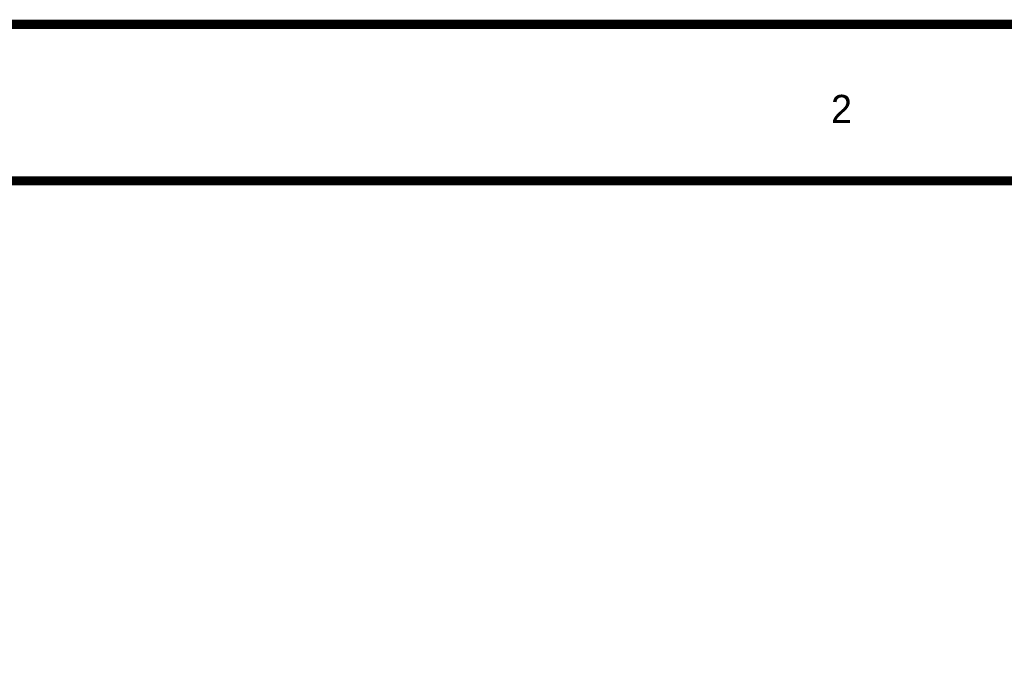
# Model space of a CAD drawing. Header units: inches. Extents: x 0 to 17, y 0 to 11.
# Tile 21 of 39: x 3.2 to 4.4, y 10.2 to 11. Entities that reach past the tile are written whole.
import ezdxf

# ---------------------------------------------------------------- set-up
doc = ezdxf.new("R2010")
doc.units = ezdxf.units.IN
doc.header["$MEASUREMENT"] = 0
doc.layers.add('Sheet', color=255, linetype='Continuous')

msp = doc.modelspace()

# ---------------------------------------------------------------- linework, layer by layer
at = {"layer": 'Sheet'}
for points in [[(0.0008, 11, 0.0118, 0.0118, 0), (17, 11, 0.0118, 0.0118, 0), (17, 0, 0.0118, 0.0118, 0), (0.0008, 0, 0.0118, 0.0118, 0), (0.0008, 11, 0.0118, 0.0118, 0)], [(0.0008, 11, 0.0039, 0.0039, 0), (0.0008, 0, 0.0039, 0.0039, 0), (17, 0, 0.0039, 0.0039, 0), (17, 11, 0.0039, 0.0039, 0), (0.0008, 11, 0.0039, 0.0039, 0), (0.0008, 11, 0.0039, 0.0039, 0)], [(0.2005, 10.7995, 0.0118, 0.0118, 0), (16.8002, 10.7995, 0.0118, 0.0118, 0), (16.8002, 0.1998, 0.0118, 0.0118, 0), (0.2005, 0.1998, 0.0118, 0.0118, 0), (0.2005, 10.7995, 0.0118, 0.0118, 0)], [(0.2005, 10.7995, 0.0039, 0.0039, 0), (0.2005, 0.1998, 0.0039, 0.0039, 0), (16.8002, 0.1998, 0.0039, 0.0039, 0), (16.8002, 10.7995, 0.0039, 0.0039, 0), (0.2005, 10.7995, 0.0039, 0.0039, 0), (0.2005, 10.7995, 0.0039, 0.0039, 0)]]:
    msp.add_lwpolyline(points, format="xyseb", close=True, dxfattribs=at)

# ---------------------------------------------------------------- texts
msp.add_text('2', height=0.0362, dxfattribs=at).set_placement((4.2093, 10.8734))

doc.saveas('drawing.dxf')
